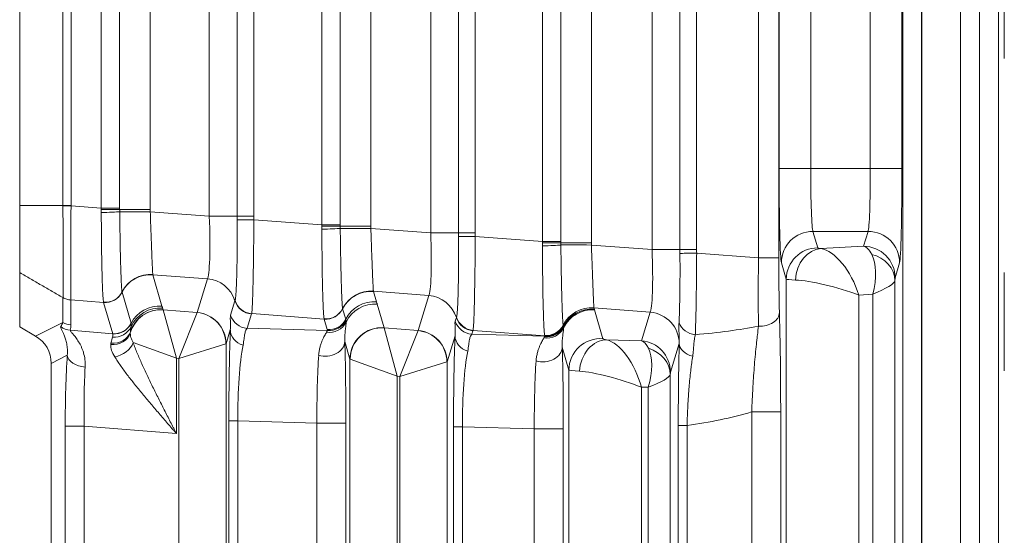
# Model space of a CAD drawing. Header units: millimetres. Extents: x 4 to 836, y 5 to 589.
# Tile 110 of 163: x 633 to 649, y 323 to 331. Entities that reach past the tile are written whole.
import ezdxf

# ---------------------------------------------------------------- set-up
doc = ezdxf.new("R2010")
doc.units = ezdxf.units.MM
doc.layers.add('1', color=7, linetype='Continuous', true_color=0xffffff)
doc.styles.add('ideas_simplex', font='simplex.shx')
doc.dimstyles.get("Standard").update_dxf_attribs({"dimtxt": 0.18, "dimasz": 0.18, "dimexe": 0.18, "dimexo": 0.0625, "dimgap": 0.09, "dimtad": 0, "dimtih": 1, "dimtoh": 1, "dimdec": 4, "dimzin": 0, "dimdsep": 46, "dimtxsty": 'Standard', "dimcen": 0.09, "dimadec": 0, "dimazin": 0, "dimtfac": 1, "dimtdec": 4, "dimtofl": 0, "dimtmove": 0, "dimatfit": 3, "dimfxl": 1, "dimtolj": 1, "dimtzin": 0, "dimarcsym": 0})

# ---------------------------------------------------------------- blocks, each defined once
blk = doc.blocks.new('_U14')
at = {"layer": '1', "color": 87, "lineweight": 25}
for p, q in [((659.001477, 397.718278), (657.501477, 397.718278)), ((657.501477, 397.718278), (657.501477, 392.093278)), ((671.706477, 397.718278), (670.206477, 397.718278)), ((671.706477, 392.093278), (671.706477, 397.718278)), ((657.501477, 392.093278), (659.001477, 392.093278)), ((670.206477, 392.093278), (671.706477, 392.093278))]:
    blk.add_line(p, q, dxfattribs=at)
at = {"layer": '1', "color": 152, "lineweight": 13}
for p, q in [((633.103977, 337.630815), (633.103977, 392.593278)), ((696.103977, 320.097855), (696.103977, 392.593278))]:
    blk.add_line(p, q, dxfattribs=at)
at = {"layer": '1', "color": 27, "lineweight": 13}
blk.add_line((633.103977, 390.593278), (696.103977, 390.593278), dxfattribs=at)
at = {"layer": '1', "color": 27, "lineweight": 18}
for points in [[(633.103977, 390.593278), (636.103975, 391.122259), (636.103979, 390.064297)], [(696.103977, 390.593278), (693.103979, 390.064297), (693.103975, 391.122259)]]:
    blk.add_solid(points, dxfattribs=at)
at = {"layer": '1', "color": 87, "linetype": 'Continuous', "lineweight": 25, "char_height": 3, "attachment_point": 7, "line_spacing_factor": 1.204819, "style": 'ideas_simplex'}
for s, insert in [('\\W1.0642;63', (661.942977, 399.853278)), ('\\W1.2097;2.48', (658.972977, 392.540778))]:
    blk.add_mtext(s, dxfattribs=dict(at, insert=insert))

msp = doc.modelspace()

# ---------------------------------------------------------------- linework, layer by layer
at = {"layer": '1', "color": 143, "linetype": 'Continuous', "lineweight": 13}
for p, q in [((647.393, 355.321), (647.393, 315.255)), ((648.004, 315.255), (648.004, 349.955)), ((647.09, 315.253), (647.09, 338.314)), ((647.388, 338.314), (647.388, 315.252)), ((644.806, 327.3), (644.806, 334.896)), ((645.127, 334.896), (645.127, 327.3)), ((642.159, 334.655), (642.159, 327.54)), ((643.12, 327.43), (643.12, 334.766)), ((643.561, 327.43), (643.561, 334.766)), ((643.825, 334.766), (643.825, 327.43)), ((639.614, 327.695), (639.614, 334.501)), ((640.054, 327.695), (640.054, 334.501)), ((640.319, 334.501), (640.319, 327.695)), ((641.384, 327.558), (641.384, 334.637)), ((641.675, 334.637), (641.675, 327.558)), ((637.89, 327.822), (637.89, 334.374)), ((638.181, 334.374), (638.181, 327.822)), ((638.665, 334.392), (638.665, 327.804)), ((636.107, 327.959), (636.107, 334.236)), ((636.548, 327.959), (636.548, 334.236)), ((636.812, 334.236), (636.812, 327.959)), ((633.788, 328.127), (633.788, 334.068)), ((633.917, 334.068), (633.917, 328.127)), ((634.397, 328.086), (634.397, 334.11)), ((634.687, 334.11), (634.687, 328.086)), ((635.172, 334.128), (635.172, 328.068)), ((645.132, 328.714), (645.132, 333.482)), ((645.632, 333.482), (645.632, 328.714)), ((646.576, 328.714), (646.576, 333.482)), ((647.076, 333.482), (647.076, 328.714)), ((645.132, 328.714), (645.632, 328.714)), ((645.632, 328.714), (646.576, 328.714)), ((646.576, 328.714), (647.076, 328.714)), ((633.917, 328.122), (634.397, 328.086)), ((634.687, 328.086), (634.397, 328.086)), ((635.172, 328.068), (634.687, 328.068)), ((635.172, 328.03), (636.107, 327.959)), ((636.107, 327.959), (636.548, 327.959)), ((636.548, 327.959), (636.812, 327.959)), ((636.813, 327.904), (637.89, 327.822)), ((637.89, 327.822), (638.181, 327.822)), ((638.181, 327.804), (638.665, 327.804)), ((638.665, 327.766), (639.614, 327.695)), ((639.614, 327.695), (640.054, 327.695)), ((640.319, 327.695), (640.054, 327.695)), ((640.319, 327.639), (641.384, 327.558)), ((645.667, 327.718), (645.745, 327.458)), ((646.541, 327.718), (645.667, 327.718)), ((646.47, 327.483), (646.541, 327.718)), ((641.384, 327.558), (641.675, 327.558)), ((642.159, 327.54), (641.675, 327.54)), ((642.159, 327.503), (643.12, 327.43)), ((645.794, 327.446), (646.47, 327.483)), ((643.561, 327.43), (643.12, 327.43)), ((643.825, 327.43), (643.561, 327.43)), ((643.826, 327.374), (644.806, 327.3)), ((645.127, 327.3), (644.806, 327.3)), ((645.245, 326.96), (645.168, 327.22)), ((647.04, 327.22), (646.97, 326.985)), ((636.077, 326.968), (635.212, 327.033)), ((635.212, 327.032), (635.357, 326.535)), ((635.914, 326.433), (636.077, 326.968)), ((645.245, 286.236), (645.245, 326.96)), ((646.966, 326.94), (646.966, 286.256)), ((634.725, 326.757), (634.869, 326.262)), ((639.584, 326.703), (638.705, 326.77)), ((638.706, 326.768), (638.755, 326.6)), ((639.414, 326.148), (639.584, 326.703)), ((646.616, 326.722), (646.395, 326.71)), ((646.395, 326.71), (646.395, 286.486)), ((646.616, 286.474), (646.616, 326.722)), ((633.789, 326.276), (633.789, 326.67)), ((633.915, 326.631), (633.915, 326.237)), ((634.433, 326.593), (633.916, 326.632)), ((634.577, 326.098), (634.433, 326.593)), ((636.444, 326.392), (636.514, 326.619)), ((638.767, 326.565), (638.875, 326.192)), ((635.367, 326.505), (635.375, 326.477)), ((635.376, 326.476), (635.585, 325.709)), ((635.376, 326.476), (635.913, 326.432)), ((635.913, 326.432), (635.623, 325.706)), ((636.776, 326.41), (636.706, 326.183)), ((637.927, 326.329), (636.778, 326.416)), ((638.219, 326.493), (638.268, 326.326)), ((643.09, 326.439), (642.199, 326.506)), ((642.21, 326.474), (642.342, 326.018)), ((642.952, 325.986), (643.09, 326.439)), ((633.355, 326.059), (633.789, 326.276)), ((637.975, 326.162), (637.927, 326.329)), ((640.003, 326.298), (640.02, 326.354)), ((633.905, 326.153), (634.577, 326.098)), ((636.44, 326.157), (636.373, 325.937)), ((636.706, 326.183), (637.979, 326.149)), ((638.876, 326.19), (639.085, 325.424)), ((638.876, 326.19), (639.413, 326.147)), ((639.413, 326.147), (639.123, 325.421)), ((640.282, 326.145), (640.265, 326.089)), ((640.265, 326.089), (641.423, 326.058)), ((641.42, 326.065), (640.284, 326.151)), ((634.901, 325.957), (635.585, 325.709)), ((636.371, 325.936), (635.623, 325.706)), ((636.373, 325.937), (636.373, 287.259)), ((638.335, 325.695), (638.253, 325.975)), ((639.999, 326.063), (639.873, 325.651)), ((642.398, 326.001), (642.952, 325.986)), ((643.549, 325.942), (643.411, 325.49)), ((641.802, 325.522), (641.696, 325.885)), ((633.857, 325.755), (633.604, 325.628)), ((635.585, 325.709), (635.585, 324.516)), ((635.623, 325.706), (635.585, 325.709)), ((635.623, 287.489), (635.623, 325.706)), ((638.335, 287.5), (638.335, 325.695)), ((638.337, 325.694), (639.085, 325.424)), ((639.871, 325.65), (639.123, 325.421)), ((639.873, 325.651), (639.873, 287.544)), ((641.802, 287.674), (641.802, 325.522)), ((639.123, 325.421), (639.085, 325.424)), ((639.085, 325.424), (639.085, 287.772)), ((639.123, 287.775), (639.123, 325.421)), ((643.408, 325.451), (643.408, 287.745)), ((642.952, 325.25), (642.952, 287.945)), ((643.058, 325.248), (642.952, 325.25)), ((643.058, 287.948), (643.058, 325.248)), ((644.697, 313.899), (644.697, 324.858)), ((645.157, 324.858), (644.697, 324.858)), ((645.157, 324.858), (645.157, 313.899)), ((636.417, 288.481), (636.417, 324.715)), ((636.417, 324.715), (636.557, 324.715)), ((636.557, 324.715), (636.557, 288.481)), ((637.81, 324.682), (636.557, 324.715)), ((637.81, 288.514), (637.81, 324.682)), ((637.81, 324.682), (638.27, 324.682)), ((638.27, 324.682), (638.27, 288.514)), ((633.825, 288.56), (633.825, 324.635)), ((633.825, 324.635), (634.124, 324.635)), ((634.124, 324.635), (634.124, 288.56)), ((635.585, 324.516), (634.124, 324.635)), ((639.976, 288.574), (639.976, 324.621)), ((639.976, 324.621), (640.116, 324.621)), ((640.116, 324.621), (640.116, 288.574)), ((641.254, 324.591), (640.116, 324.621)), ((641.254, 288.604), (641.254, 324.591)), ((641.254, 324.591), (641.713, 324.591)), ((641.713, 324.591), (641.713, 288.604)), ((643.534, 313.168), (643.534, 324.642)), ((643.674, 324.642), (643.534, 324.642)), ((643.674, 324.642), (643.674, 313.168))]:
    msp.add_line(p, q, dxfattribs=at)
at = {"layer": '1', "color": 143, "linetype": 'Continuous', "lineweight": 18}
for p, q in [((648.304, 349.955), (648.304, 315.255)), ((648.604, 263.133), (648.604, 350.063)), ((633.104, 328.127), (633.104, 334.068)), ((648.698, 332.017), (648.698, 330.459)), ((633.104, 327.065), (633.104, 326.205)), ((648.698, 327.067), (648.698, 325.509)), ((633.355, 326.059), (633.104, 326.205)), ((633.604, 287.568), (633.604, 325.628))]:
    msp.add_line(p, q, dxfattribs=at)
at = {"layer": '1', "color": 143, "linetype": 'Continuous', "lineweight": 13}
for centre, major_axis, ratio, start_param, end_param in [((645.171, 328.714), (0, -1.5), 0.026186, 4.712389, 6.195919), ((645.671, 328.714), (0, -1), 0.039279, 4.712389, 6.195919), ((646.537, 328.714), (0, -1), 0.039279, 0.087266, 1.570796), ((647.037, 328.714), (0, -1.5), 0.026186, 0.087266, 1.570796), ((633.938, 328.122), (-0.3, -0.002), 0.000366, 4.782201, 5.235984), ((634.418, 328.031), (0.3, 0.006), 0.044184, 4.638292, 5.826805), ((634.418, 328.068), (0.3, 0.002), 0.014605, 4.641342, 5.828738), ((635.137, 328.03), (-0.5, 0.001), 0.000077, 4.642576, 5.827268), ((636.033, 327.97), (-0.038, 1.006), 0.073389, 3.2207, 4.698766), ((636.834, 327.904), (-0.3, -0.004), 0.000932, 4.782196, 5.970531), ((637.911, 327.804), (-0.3, -0.002), 0.014605, 1.49975, 2.687146), ((637.912, 327.767), (-0.3, -0.006), 0.044184, 1.4967, 2.685212), ((638.63, 327.766), (0.5, -0.001), 0.000077, 1.500983, 2.685675), ((639.539, 327.706), (-0.038, 1.006), 0.073389, 3.2207, 4.698766), ((640.34, 327.639), (-0.3, -0.004), 0.000932, 4.782196, 5.970531), ((645.667, 327.22), (0.479, 0.143), 0.995856, 1.281115, 2.84963), ((646.541, 327.22), (0.479, -0.143), 0.995856, 0.291963, 1.860478), ((641.405, 327.54), (-0.3, -0.002), 0.014605, 1.49975, 2.687146), ((641.406, 327.503), (-0.3, -0.006), 0.044184, 1.4967, 2.685212), ((642.124, 327.503), (-0.5, 0.001), 0.000077, 4.642576, 5.827268), ((646.471, 326.736), (-0.025, 0.75), 0.344332, 5.672784, 6.187335), ((646.47, 326.985), (0.479, -0.143), 0.995856, 0.291963, 1.860478), ((643.046, 327.441), (-0.038, 1.006), 0.073389, 3.2207, 4.698766), ((643.846, 327.374), (0.3, 0.004), 0.000932, 1.640603, 2.828939), ((645.745, 326.96), (0.479, 0.143), 0.995856, 1.281115, 2.84963), ((645.794, 326.948), (-0.059, -0.497), 0.802499, 3.288192, 4.807197), ((645.995, 327.459), (-0.25, 0), 0.087489, 0.02618, 0.635989), ((645.995, 326.71), (-0.306, 0.723), 0.478289, 4.512845, 6.009832), ((646.217, 326.722), (-0.254, -0.751), 0.483887, 1.732792, 2.715229), ((646.466, 326.94), (0.499, -0.022), 0.864178, 0.052046, 1.343433), ((644.858, 327.304), (-0.023, -1.503), 0.034806, 4.715539, 5.522042), ((645.158, 327.304), (0, -1.203), 0.026128, 4.71567, 5.522173), ((635.171, 326.537), (-0.479, -0.144), 0.995612, 4.339649, 5.525656), ((635.172, 326.535), (0.48, 0.14), 0.995643, 1.207413, 2.393768), ((636.037, 326.472), (0.478, -0.146), 0.996014, 0.598846, 1.785245), ((645.995, 326.961), (-0.75, 0), 0.029163, 0.02618, 0.635989), ((645.995, 326.71), (-0.749, 0.207), 0.157833, 4.193836, 5.690823), ((646.217, 326.722), (-0.749, -0.229), 0.170757, 2.08091, 3.063346), ((646.971, 326.736), (0, -0.25), 0.031404, 3.246502, 3.761053), ((634.457, 326.893), (0.297, 0.044), 0.993716, 4.484311, 5.671202), ((634.457, 326.891), (0.292, 0.068), 0.995069, 4.402956, 5.589592), ((634.457, 326.89), (0.288, 0.084), 0.995643, 4.349005, 5.535405), ((638.665, 326.273), (0.479, 0.144), 0.995612, 1.198056, 2.384063), ((638.665, 326.271), (0.48, 0.14), 0.995643, 1.207413, 2.393768), ((639.543, 326.207), (0.478, -0.146), 0.996014, 0.598846, 1.785245), ((633.94, 326.929), (-0.295, 0.056), 0.996153, 1.232706, 1.675085), ((635.316, 326.039), (0.48, 0.14), 0.995643, 1.207413, 2.393837), ((636.8, 326.708), (-0.287, 0.088), 0.996014, 0.598846, 1.785245), ((636.802, 326.713), (-0.268, 0.136), 0.995564, 0.767778, 1.956923), ((638.714, 326.104), (0.48, 0.14), 0.995643, 1.207413, 2.393812), ((638.726, 326.068), (0.48, 0.14), 0.995643, 1.207413, 2.411234), ((635.336, 325.98), (-0.368, -0.339), 0.991771, 3.890384, 5.271507), ((635.335, 325.981), (0.48, 0.14), 0.995643, 1.207413, 2.555209), ((635.327, 326.008), (0.48, 0.14), 0.995643, 1.207413, 2.439711), ((635.625, 326.458), (-0.25, 0.021), 0.087194, 0.033353, 0.094439), ((635.664, 326.454), (-0.25, 0.021), 0.087194, 3.061499, 3.122585), ((635.872, 325.936), (0.339, -0.368), 0.992996, 0.829626, 2.311967), ((635.873, 325.937), (0.478, -0.146), 0.996014, 0.297852, 1.785245), ((636.73, 326.48), (-0.287, 0.088), 0.996014, 0.598846, 1.785245), ((637.95, 326.629), (-0.297, -0.044), 0.993716, 1.342719, 2.529609), ((637.951, 326.628), (-0.292, -0.068), 0.995069, 1.261363, 2.447999), ((637.951, 326.627), (-0.288, -0.084), 0.995643, 1.207413, 2.393812), ((642.158, 326.009), (0.477, 0.149), 0.995576, 1.188036, 2.374065), ((642.158, 326.01), (0.482, 0.134), 0.994903, 1.219612, 2.405631), ((642.165, 325.991), (0.471, 0.168), 0.995424, 1.148438, 2.337855), ((642.169, 325.978), (0.48, 0.14), 0.995643, 1.207413, 2.411234), ((643.05, 325.942), (-0.478, 0.146), 0.996014, 3.439444, 4.926838), ((644.837, 326.433), (0.3, 0.008), 0.722159, 4.590091, 6.245333), ((632.077, 325.114), (-1.72, -1.279), 0.157063, 2.77228, 2.875418), ((633.939, 326.535), (-0.3, 0), 0.996169, 1.047198, 1.489655), ((632.053, 324.816), (-1.824, -1.543), 0.244098, 2.83474, 2.937878), ((634.601, 326.396), (0.288, 0.084), 0.995643, 4.349005, 5.535405), ((634.602, 326.395), (0.291, 0.074), 0.995302, 4.382823, 5.569103), ((638.005, 326.412), (-0.298, 0.034), 0.982269, 1.536805, 2.803365), ((638, 326.46), (-0.288, -0.084), 0.995643, 1.207413, 2.393812), ((638.004, 326.447), (-0.284, -0.098), 0.995471, 1.15986, 2.34626), ((640.289, 326.387), (0.287, -0.088), 0.996014, 3.740438, 4.926838), ((640.306, 326.443), (-0.287, 0.088), 0.996014, 0.598846, 1.785245), ((640.309, 326.449), (0.268, -0.136), 0.995564, 3.909371, 5.098516), ((641.444, 326.367), (-0.297, -0.041), 0.992886, 1.350044, 2.536919), ((643.834, 326.34), (0.299, -0.018), 0.865443, 3.477325, 4.664411), ((633.93, 326.451), (-0.293, 0.063), 0.996129, 1.155669, 1.700893), ((634.568, 326.187), (-0.299, 0.018), 0.878856, 1.552631, 2.912093), ((634.572, 326.218), (0.294, -0.059), 0.895222, 4.815928, 6.167138), ((634.596, 326.331), (0.293, -0.062), 0.959628, 4.834927, 6.067475), ((636.474, 324.688), (-0.001, 1.801), 0.031454, 0.617206, 1.555922), ((636.74, 326.157), (-0.3, 0.013), 0.858349, 0.051043, 1.271884), ((638.835, 325.695), (0.48, 0.14), 0.995643, 1.207413, 2.857034), ((638.836, 325.694), (-0.368, -0.339), 0.991771, 3.890384, 5.534394), ((639.125, 326.172), (-0.25, 0.021), 0.087194, 0.033353, 0.094439), ((639.164, 326.169), (-0.25, 0.021), 0.087194, 3.061499, 3.122585), ((639.372, 325.65), (0.339, -0.368), 0.992996, 0.829626, 2.311967), ((639.373, 325.651), (0.478, -0.146), 0.996014, 0.297852, 1.785245), ((641.449, 326.321), (-0.298, 0.034), 0.982269, 1.536805, 2.803365), ((641.449, 326.345), (0.299, 0.026), 0.991317, 4.517846, 5.732632), ((641.444, 326.366), (0.296, 0.047), 0.993751, 4.472079, 5.658942), ((641.445, 326.363), (0.286, 0.092), 0.995544, 4.320806, 5.507206), ((641.447, 326.356), (0.284, 0.098), 0.995464, 4.299844, 5.486244), ((640.937, 327.6), (-5.474, 0.489), 0.272631, 2.146402, 2.379945), ((634.627, 325.957), (0.269, 0.133), 0.701534, 4.312995, 5.668073), ((635.623, 325.958), (-0.75, 0.02), 0.029238, 3.055122, 3.116209), ((637.953, 325.975), (-0.3, -0.01), 0.776151, 1.153536, 3.100066), ((638.215, 324.658), (-0.001, -1.801), 0.030434, 1.584039, 2.391353), ((640.032, 324.595), (-0.001, 1.801), 0.031454, 0.617206, 1.555922), ((640.299, 326.063), (-0.3, 0.013), 0.858349, 0.051043, 1.271884), ((642.302, 325.522), (0.48, 0.14), 0.995643, 1.207413, 2.857034), ((642.357, 325.504), (-0.093, -0.491), 0.77245, 3.279264, 4.858354), ((642.592, 325.999), (-0.25, 0.021), 0.087194, 0.033353, 0.686567), ((642.552, 325.25), (-0.267, 0.744), 0.48275, 4.540655, 5.994238), ((642.912, 325.241), (-0.012, -0.75), 0.344743, 2.563772, 3.034919), ((642.911, 325.49), (0.478, -0.146), 0.996014, 0.297852, 1.785245), ((643.546, 327.441), (0, 1.504), 0.026222, 3.227086, 3.247464), ((643.85, 325.945), (0.3, -0.008), 0.714578, 3.179021, 4.439644), ((636.774, 324.688), (-0.01, 1.501), 0.144199, 0.613318, 1.552033), ((640.332, 324.595), (-0.01, 1.501), 0.144199, 0.613318, 1.552033), ((641.397, 325.885), (-0.3, -0.01), 0.776151, 1.153536, 3.100066), ((641.659, 324.568), (-0.001, -1.801), 0.030434, 1.584039, 2.391353), ((642.658, 325.248), (-0.292, -0.731), 0.480074, 1.76049, 2.742926), ((642.908, 325.451), (-0.499, 0.024), 0.878584, 3.196431, 4.437869), ((633.972, 324.624), (-0.001, 1.806), 0.081028, 0.894014, 1.564138), ((634.156, 325.755), (-0.299, 0.019), 0.621028, 0.103572, 1.560245), ((637.916, 324.658), (-0.007, 1.501), 0.069967, 0.747265, 1.554579), ((639.085, 325.675), (-0.75, 0.02), 0.029238, 0.026976, 0.088063), ((639.123, 325.672), (-0.75, 0.02), 0.029238, 3.055122, 3.116209), ((641.359, 324.568), (-0.007, 1.501), 0.069967, 0.747265, 1.554579), ((634.271, 324.624), (-0.026, 1.507), 0.096946, 0.891085, 1.561209), ((642.552, 325.502), (-0.75, 0.02), 0.029238, 0.026976, 0.68019), ((642.552, 325.25), (-0.749, 0.223), 0.167328, 4.199936, 5.653518), ((643.412, 325.241), (0, 0.25), 0.031454, 0.102339, 0.573486), ((642.658, 325.248), (-0.749, -0.213), 0.16115, 2.08728, 3.069716), ((641.736, 327.6), (-5.359, 0.61), 0.555322, 2.003269, 2.217956)]:
    msp.add_ellipse(centre, major_axis=major_axis, ratio=ratio, start_param=start_param, end_param=end_param, dxfattribs=at)
at = {"layer": '1', "color": 143, "linetype": 'Continuous', "lineweight": 18}
msp.add_ellipse((633.102, 325.626), major_axis=(-0.449, -0.225), ratio=0.995894, start_param=2.679493, end_param=3.721496, dxfattribs=at)
at = {"layer": '1', "color": 143, "linetype": 'Continuous', "lineweight": 13}
for points, degree in [([(633.104, 328.127), (633.788, 328.127)], 1), ([(633.788, 328.121), (633.788, 328.123), (633.788, 328.125), (633.788, 328.127)], 3), ([(633.917, 328.127), (633.917, 328.126), (633.917, 328.124), (633.917, 328.122)], 3), ([(634.396, 328.017), (634.396, 328.033), (634.396, 328.048), (634.397, 328.063)], 3), ([(634.397, 328.063), (634.397, 328.071), (634.397, 328.078), (634.397, 328.086)], 3), ([(634.687, 328.086), (634.687, 328.08), (634.687, 328.074), (634.687, 328.068)], 3), ([(634.687, 328.068), (634.687, 328.055), (634.688, 328.043), (634.688, 328.031)], 3), ([(635.172, 328.068), (635.172, 328.055), (635.172, 328.043), (635.172, 328.03)], 3), ([(636.548, 327.9), (636.548, 327.92), (636.548, 327.94), (636.548, 327.959)], 3), ([(636.812, 327.959), (636.812, 327.941), (636.812, 327.922), (636.813, 327.904)], 3), ([(637.89, 327.799), (637.89, 327.807), (637.89, 327.815), (637.89, 327.822)], 3), ([(637.89, 327.753), (637.89, 327.769), (637.89, 327.784), (637.89, 327.799)], 3), ([(638.181, 327.822), (638.181, 327.816), (638.181, 327.81), (638.181, 327.804)], 3), ([(638.181, 327.804), (638.181, 327.792), (638.181, 327.779), (638.181, 327.767)], 3), ([(638.665, 327.804), (638.665, 327.791), (638.665, 327.779), (638.665, 327.766)], 3), ([(640.055, 327.635), (640.054, 327.655), (640.054, 327.675), (640.054, 327.695)], 3), ([(640.319, 327.695), (640.319, 327.676), (640.319, 327.657), (640.319, 327.639)], 3), ([(641.384, 327.536), (641.384, 327.543), (641.384, 327.551), (641.384, 327.558)], 3), ([(641.384, 327.49), (641.384, 327.505), (641.384, 327.52), (641.384, 327.536)], 3), ([(641.675, 327.558), (641.675, 327.552), (641.675, 327.546), (641.675, 327.54)], 3), ([(641.675, 327.54), (641.675, 327.528), (641.675, 327.515), (641.675, 327.503)], 3), ([(642.159, 327.54), (642.159, 327.528), (642.159, 327.515), (642.159, 327.503)], 3), ([(643.561, 327.37), (643.561, 327.39), (643.561, 327.41), (643.561, 327.43)], 3), ([(643.825, 327.43), (643.825, 327.411), (643.825, 327.393), (643.826, 327.374)], 3), ([(633.79, 326.67), (633.104, 327.065)], 1), ([(635.212, 327.033), (635.212, 327.033), (635.212, 327.032), (635.212, 327.032)], 3), ([(634.725, 326.759), (634.725, 326.759), (634.725, 326.758), (634.725, 326.758)], 3), ([(634.725, 326.758), (634.725, 326.757), (634.725, 326.757), (634.725, 326.757)], 3), ([(638.705, 326.77), (638.706, 326.769), (638.706, 326.768), (638.706, 326.768)], 3), ([(633.79, 326.67), (633.79, 326.67), (633.79, 326.671), (633.79, 326.671)], 3), ([(633.916, 326.632), (633.916, 326.631), (633.916, 326.631), (633.916, 326.631)], 3), ([(634.433, 326.594), (634.433, 326.594), (634.432, 326.595), (634.432, 326.596)], 3), ([(634.433, 326.593), (634.433, 326.593), (634.433, 326.593), (634.433, 326.594)], 3), ([(636.514, 326.619), (636.514, 326.621), (636.515, 326.623), (636.516, 326.626)], 3), ([(638.755, 326.6), (638.756, 326.594), (638.761, 326.582), (638.765, 326.571), (638.767, 326.565)], 3), ([(636.778, 326.416), (636.777, 326.414), (636.776, 326.412), (636.776, 326.41)], 3), ([(638.218, 326.496), (638.218, 326.495), (638.219, 326.495), (638.219, 326.494)], 3), ([(638.219, 326.494), (638.219, 326.494), (638.219, 326.493), (638.219, 326.493)], 3), ([(642.199, 326.506), (642.201, 326.5), (642.203, 326.494), (642.205, 326.488)], 3), ([(642.199, 326.506), (642.199, 326.506), (642.199, 326.506), (642.199, 326.506)], 3), ([(642.205, 326.488), (642.207, 326.483), (642.208, 326.479), (642.21, 326.474)], 3), ([(634.869, 326.262), (634.87, 326.262), (634.87, 326.262), (634.87, 326.261)], 3), ([(637.926, 326.33), (637.926, 326.331), (637.926, 326.331), (637.926, 326.332)], 3), ([(637.927, 326.329), (637.927, 326.329), (637.926, 326.33), (637.926, 326.33)], 3), ([(638.268, 326.326), (638.269, 326.322), (638.27, 326.318), (638.272, 326.314)], 3), ([(638.272, 326.314), (638.274, 326.306), (638.276, 326.296), (638.276, 326.283)], 3), ([(640.02, 326.354), (640.021, 326.356), (640.021, 326.359), (640.022, 326.361)], 3), ([(641.712, 326.233), (641.712, 326.233), (641.712, 326.232), (641.712, 326.232)], 3), ([(634.577, 326.097), (634.577, 326.097), (634.577, 326.098), (634.577, 326.098)], 3), ([(634.858, 326.129), (634.857, 326.123), (634.856, 326.116), (634.856, 326.109)], 3), ([(634.87, 326.21), (634.867, 326.189), (634.863, 326.162), (634.858, 326.129)], 3), ([(637.962, 326.12), (637.97, 326.133), (637.976, 326.143), (637.979, 326.149)], 3), ([(637.979, 326.149), (637.978, 326.153), (637.977, 326.158), (637.975, 326.162)], 3), ([(640.284, 326.151), (640.283, 326.149), (640.283, 326.147), (640.282, 326.145)], 3), ([(641.712, 326.232), (641.712, 326.231), (641.712, 326.23), (641.713, 326.229)], 3), ([(641.713, 326.229), (641.713, 326.227), (641.714, 326.225), (641.715, 326.223)], 3), ([(641.715, 326.223), (641.716, 326.22), (641.717, 326.216), (641.717, 326.212)], 3), ([(641.717, 326.212), (641.718, 326.206), (641.719, 326.2), (641.719, 326.192)], 3), ([(634.546, 325.924), (634.547, 325.933), (634.548, 325.942), (634.55, 325.95)], 3), ([(634.55, 325.95), (634.558, 325.988), (634.567, 326.02), (634.573, 326.044)], 3), ([(641.405, 326.03), (641.41, 326.037), (641.414, 326.044), (641.417, 326.049)], 3), ([(641.417, 326.049), (641.419, 326.053), (641.421, 326.056), (641.423, 326.058)], 3), ([(641.42, 326.065), (641.42, 326.066), (641.42, 326.067), (641.419, 326.068)], 3), ([(641.423, 326.058), (641.422, 326.061), (641.421, 326.063), (641.42, 326.065)], 3)]:
    msp.add_open_spline(points, degree=degree, dxfattribs=at)
at = {"layer": '1', "color": 143, "linetype": 'Continuous', "lineweight": 18}
for points, knots in [([(633.104, 327.065), (633.104, 327.086), (633.104, 327.185), (633.104, 327.534), (633.104, 327.808), (633.104, 328.102), (633.104, 328.115), (633.104, 328.127)], [0, 0, 0, 0, 0.444489, 0.444489, 0.97588, 0.97588, 1, 1, 1, 1]), ([(633.79, 326.67), (633.809, 326.659), (633.83, 326.65), (633.872, 326.637), (633.894, 326.633), (633.916, 326.631)], [0, 0, 0, 0, 0.5, 0.5, 1, 1, 1, 1]), ([(645.137, 326.433), (645.138, 326.38), (645.139, 326.327), (645.141, 326.243), (645.142, 326.215), (645.143, 326.157), (645.144, 326.127), (645.147, 325.979), (645.149, 325.853), (645.152, 325.654), (645.153, 325.586), (645.153, 325.498), (645.154, 325.481), (645.154, 325.445), (645.154, 325.392), (645.155, 325.338), (645.156, 325.229), (645.156, 325.156), (645.156, 325.009), (645.157, 324.934), (645.157, 324.858)], [0, 0, 0, 0, 0.125, 0.125, 0.1875, 0.1875, 0.25, 0.25, 0.5, 0.5, 0.625, 0.625, 0.65625, 0.65625, 0.6875, 0.75, 0.75, 0.875, 0.875, 1, 1, 1, 1]), ([(643.534, 324.642), (643.534, 324.704), (643.535, 324.766), (643.535, 324.887), (643.535, 324.947), (643.536, 325.066), (643.536, 325.125), (643.537, 325.198), (643.537, 325.212), (643.538, 325.241), (643.538, 325.284), (643.539, 325.326), (643.54, 325.464), (643.542, 325.569), (643.544, 325.693), (643.545, 325.717), (643.546, 325.765), (643.547, 325.836), (643.549, 325.902), (643.55, 325.945)], [0, 0, 0, 0, 0.125, 0.125, 0.25, 0.25, 0.375, 0.375, 0.40625, 0.40625, 0.4375, 0.5, 0.5, 0.75, 0.75, 0.8125, 0.8125, 0.875, 1, 1, 1, 1])]:
    msp.add_open_spline(points, degree=3, knots=knots, dxfattribs=at)
at = {"layer": '1', "color": 143, "linetype": 'Continuous', "lineweight": 13}
for points, knots in [([(633.788, 328.127), (633.808, 328.127), (633.828, 328.127), (633.872, 328.127), (633.894, 328.127), (633.917, 328.127)], [0, 0, 0, 0, 0.5, 0.5, 1, 1, 1, 1]), ([(633.79, 326.671), (633.791, 326.673), (633.791, 326.675), (633.792, 326.681), (633.792, 326.685), (633.793, 326.697), (633.793, 326.707), (633.794, 326.744), (633.795, 326.776), (633.794, 326.826), (633.794, 326.836), (633.794, 326.858), (633.794, 326.892), (633.793, 326.955), (633.792, 327.012), (633.792, 327.073), (633.792, 327.105), (633.793, 327.205), (633.794, 327.276), (633.795, 327.39), (633.795, 327.43), (633.794, 327.51), (633.794, 327.552), (633.793, 327.678), (633.792, 327.764), (633.79, 327.896), (633.79, 327.941), (633.789, 328.008), (633.789, 328.031), (633.788, 328.076), (633.788, 328.099), (633.788, 328.121)], [0, 0, 0, 0, 0.03125, 0.03125, 0.0625, 0.0625, 0.125, 0.125, 0.25, 0.25, 0.28125, 0.28125, 0.3125, 0.375, 0.4375, 0.4375, 0.5, 0.5, 0.625, 0.625, 0.6875, 0.6875, 0.75, 0.75, 0.875, 0.875, 0.9375, 0.9375, 0.96875, 0.96875, 1, 1, 1, 1]), ([(633.917, 328.122), (633.917, 328.099), (633.917, 328.076), (633.916, 328.029), (633.916, 328.006), (633.916, 327.936), (633.916, 327.891), (633.916, 327.755), (633.916, 327.666), (633.916, 327.537), (633.916, 327.494), (633.915, 327.411), (633.915, 327.371), (633.914, 327.254), (633.913, 327.18), (633.912, 327.077), (633.912, 327.044), (633.912, 326.982), (633.912, 326.924), (633.913, 326.872), (633.914, 326.836), (633.914, 326.824), (633.915, 326.801), (633.915, 326.79), (633.916, 326.739), (633.916, 326.706), (633.916, 326.669), (633.916, 326.659), (633.916, 326.646), (633.916, 326.642), (633.916, 326.636), (633.916, 326.634), (633.916, 326.632)], [0, 0, 0, 0, 0.03125, 0.03125, 0.0625, 0.0625, 0.125, 0.125, 0.25, 0.25, 0.3125, 0.3125, 0.375, 0.375, 0.5, 0.5, 0.5625, 0.5625, 0.625, 0.6875, 0.6875, 0.71875, 0.71875, 0.75, 0.75, 0.875, 0.875, 0.9375, 0.9375, 0.96875, 0.96875, 1, 1, 1, 1]), ([(634.432, 326.596), (634.43, 326.606), (634.428, 326.623), (634.424, 326.661), (634.423, 326.675), (634.422, 326.7), (634.421, 326.708), (634.42, 326.726), (634.42, 326.736), (634.417, 326.786), (634.415, 326.832), (634.412, 326.911), (634.411, 326.939), (634.41, 326.983), (634.41, 326.998), (634.409, 327.029), (634.408, 327.045), (634.406, 327.126), (634.405, 327.195), (634.403, 327.306), (634.402, 327.344), (634.401, 327.403), (634.401, 327.422), (634.401, 327.463), (634.4, 327.483), (634.399, 327.585), (634.398, 327.668), (634.397, 327.797), (634.397, 327.84), (634.397, 327.906), (634.397, 327.928), (634.397, 327.973), (634.397, 327.995), (634.396, 328.017)], [0, 0, 0, 0, 0.125, 0.125, 0.1875, 0.1875, 0.21875, 0.21875, 0.25, 0.25, 0.375, 0.375, 0.4375, 0.4375, 0.46875, 0.46875, 0.5, 0.5, 0.625, 0.625, 0.6875, 0.6875, 0.71875, 0.71875, 0.75, 0.75, 0.875, 0.875, 0.9375, 0.9375, 0.96875, 0.96875, 1, 1, 1, 1]), ([(634.688, 328.031), (634.689, 327.951), (634.69, 327.873), (634.691, 327.758), (634.692, 327.72), (634.693, 327.663), (634.693, 327.645), (634.694, 327.607), (634.694, 327.589), (634.696, 327.497), (634.697, 327.427), (634.7, 327.328), (634.7, 327.295), (634.702, 327.233), (634.703, 327.202), (634.705, 327.115), (634.707, 327.063), (634.71, 326.992), (634.711, 326.969), (634.712, 326.938), (634.713, 326.928), (634.713, 326.909), (634.714, 326.9), (634.716, 326.855), (634.718, 326.827), (634.72, 326.794), (634.721, 326.785), (634.723, 326.769), (634.724, 326.764), (634.725, 326.759)], [0, 0, 0, 0, 0.125, 0.125, 0.1875, 0.1875, 0.21875, 0.21875, 0.25, 0.25, 0.375, 0.375, 0.4375, 0.4375, 0.5, 0.5, 0.625, 0.625, 0.6875, 0.6875, 0.71875, 0.71875, 0.75, 0.75, 0.875, 0.875, 0.9375, 0.9375, 1, 1, 1, 1]), ([(635.172, 328.03), (635.174, 327.968), (635.176, 327.907), (635.179, 327.816), (635.18, 327.786), (635.182, 327.742), (635.183, 327.727), (635.184, 327.697), (635.184, 327.683), (635.187, 327.61), (635.189, 327.555), (635.192, 327.477), (635.193, 327.451), (635.194, 327.414), (635.195, 327.402), (635.196, 327.378), (635.196, 327.366), (635.199, 327.309), (635.2, 327.268), (635.203, 327.212), (635.203, 327.195), (635.205, 327.162), (635.205, 327.147), (635.207, 327.106), (635.209, 327.084), (635.21, 327.059), (635.21, 327.051), (635.211, 327.04), (635.212, 327.036), (635.212, 327.033)], [0, 0, 0, 0, 0.125, 0.125, 0.1875, 0.1875, 0.21875, 0.21875, 0.25, 0.25, 0.375, 0.375, 0.4375, 0.4375, 0.46875, 0.46875, 0.5, 0.5, 0.625, 0.625, 0.6875, 0.6875, 0.75, 0.75, 0.875, 0.875, 0.9375, 0.9375, 1, 1, 1, 1]), ([(636.516, 326.626), (636.517, 326.628), (636.517, 326.631), (636.519, 326.637), (636.519, 326.64), (636.521, 326.652), (636.523, 326.661), (636.527, 326.694), (636.529, 326.723), (636.532, 326.767), (636.532, 326.777), (636.533, 326.796), (636.535, 326.826), (636.536, 326.86), (636.539, 326.93), (636.541, 326.983), (636.544, 327.1), (636.545, 327.162), (636.547, 327.262), (636.547, 327.296), (636.548, 327.366), (636.548, 327.403), (636.549, 327.513), (636.549, 327.588), (636.549, 327.703), (636.549, 327.742), (636.549, 327.801), (636.549, 327.821), (636.548, 327.86), (636.548, 327.88), (636.548, 327.9)], [0, 0, 0, 0, 0.03125, 0.03125, 0.0625, 0.0625, 0.125, 0.125, 0.25, 0.25, 0.28125, 0.28125, 0.3125, 0.375, 0.375, 0.5, 0.5, 0.625, 0.625, 0.6875, 0.6875, 0.75, 0.75, 0.875, 0.875, 0.9375, 0.9375, 0.96875, 0.96875, 1, 1, 1, 1]), ([(636.813, 327.904), (636.813, 327.88), (636.812, 327.857), (636.812, 327.81), (636.812, 327.787), (636.812, 327.718), (636.811, 327.672), (636.81, 327.536), (636.809, 327.448), (636.808, 327.34), (636.808, 327.318), (636.807, 327.276), (636.806, 327.213), (636.805, 327.152), (636.803, 327.035), (636.802, 326.962), (636.798, 326.824), (636.797, 326.763), (636.794, 326.68), (636.793, 326.654), (636.792, 326.618), (636.791, 326.606), (636.79, 326.584), (636.79, 326.573), (636.788, 326.522), (636.786, 326.49), (636.783, 326.453), (636.782, 326.442), (636.78, 326.43), (636.78, 326.426), (636.779, 326.42), (636.778, 326.418), (636.778, 326.416)], [0, 0, 0, 0, 0.03125, 0.03125, 0.0625, 0.0625, 0.125, 0.125, 0.25, 0.25, 0.28125, 0.28125, 0.3125, 0.375, 0.375, 0.5, 0.5, 0.625, 0.625, 0.6875, 0.6875, 0.71875, 0.71875, 0.75, 0.75, 0.875, 0.875, 0.9375, 0.9375, 0.96875, 0.96875, 1, 1, 1, 1]), ([(637.926, 326.332), (637.923, 326.342), (637.921, 326.36), (637.918, 326.397), (637.917, 326.411), (637.915, 326.436), (637.915, 326.444), (637.914, 326.462), (637.913, 326.472), (637.911, 326.522), (637.909, 326.568), (637.906, 326.647), (637.905, 326.675), (637.904, 326.719), (637.903, 326.734), (637.902, 326.765), (637.902, 326.781), (637.9, 326.862), (637.898, 326.932), (637.896, 327.042), (637.896, 327.08), (637.895, 327.139), (637.895, 327.159), (637.894, 327.199), (637.894, 327.219), (637.893, 327.321), (637.892, 327.405), (637.891, 327.533), (637.891, 327.577), (637.89, 327.643), (637.89, 327.665), (637.89, 327.709), (637.89, 327.731), (637.89, 327.753)], [0, 0, 0, 0, 0.125, 0.125, 0.1875, 0.1875, 0.21875, 0.21875, 0.25, 0.25, 0.375, 0.375, 0.4375, 0.4375, 0.46875, 0.46875, 0.5, 0.5, 0.625, 0.625, 0.6875, 0.6875, 0.71875, 0.71875, 0.75, 0.75, 0.875, 0.875, 0.9375, 0.9375, 0.96875, 0.96875, 1, 1, 1, 1]), ([(638.181, 327.767), (638.182, 327.687), (638.183, 327.609), (638.185, 327.494), (638.186, 327.456), (638.186, 327.4), (638.187, 327.381), (638.187, 327.343), (638.188, 327.325), (638.19, 327.233), (638.191, 327.163), (638.193, 327.064), (638.194, 327.032), (638.196, 326.969), (638.197, 326.938), (638.199, 326.851), (638.201, 326.799), (638.203, 326.728), (638.204, 326.706), (638.206, 326.674), (638.206, 326.664), (638.207, 326.645), (638.207, 326.636), (638.21, 326.592), (638.211, 326.563), (638.214, 326.53), (638.215, 326.521), (638.217, 326.506), (638.218, 326.5), (638.218, 326.496)], [0, 0, 0, 0, 0.125, 0.125, 0.1875, 0.1875, 0.21875, 0.21875, 0.25, 0.25, 0.375, 0.375, 0.4375, 0.4375, 0.5, 0.5, 0.625, 0.625, 0.6875, 0.6875, 0.71875, 0.71875, 0.75, 0.75, 0.875, 0.875, 0.9375, 0.9375, 1, 1, 1, 1]), ([(638.665, 327.766), (638.667, 327.704), (638.67, 327.643), (638.673, 327.552), (638.674, 327.522), (638.676, 327.478), (638.676, 327.463), (638.677, 327.434), (638.678, 327.419), (638.68, 327.347), (638.683, 327.292), (638.686, 327.213), (638.686, 327.188), (638.688, 327.151), (638.688, 327.138), (638.689, 327.114), (638.69, 327.103), (638.692, 327.046), (638.694, 327.004), (638.696, 326.948), (638.697, 326.931), (638.698, 326.898), (638.699, 326.883), (638.701, 326.842), (638.702, 326.82), (638.704, 326.795), (638.704, 326.788), (638.705, 326.776), (638.705, 326.772), (638.705, 326.77)], [0, 0, 0, 0, 0.125, 0.125, 0.1875, 0.1875, 0.21875, 0.21875, 0.25, 0.25, 0.375, 0.375, 0.4375, 0.4375, 0.46875, 0.46875, 0.5, 0.5, 0.625, 0.625, 0.6875, 0.6875, 0.75, 0.75, 0.875, 0.875, 0.9375, 0.9375, 1, 1, 1, 1]), ([(640.319, 327.639), (640.319, 327.616), (640.319, 327.592), (640.319, 327.546), (640.318, 327.522), (640.318, 327.453), (640.318, 327.407), (640.317, 327.271), (640.316, 327.183), (640.314, 327.075), (640.314, 327.053), (640.313, 327.011), (640.312, 326.948), (640.311, 326.888), (640.309, 326.77), (640.308, 326.697), (640.305, 326.56), (640.303, 326.498), (640.301, 326.415), (640.3, 326.39), (640.298, 326.353), (640.298, 326.342), (640.297, 326.319), (640.296, 326.309), (640.294, 326.257), (640.292, 326.225), (640.289, 326.188), (640.288, 326.178), (640.287, 326.165), (640.286, 326.162), (640.285, 326.155), (640.285, 326.153), (640.284, 326.151)], [0, 0, 0, 0, 0.03125, 0.03125, 0.0625, 0.0625, 0.125, 0.125, 0.25, 0.25, 0.28125, 0.28125, 0.3125, 0.375, 0.375, 0.5, 0.5, 0.625, 0.625, 0.6875, 0.6875, 0.71875, 0.71875, 0.75, 0.75, 0.875, 0.875, 0.9375, 0.9375, 0.96875, 0.96875, 1, 1, 1, 1]), ([(640.022, 326.361), (640.023, 326.363), (640.024, 326.366), (640.025, 326.372), (640.026, 326.375), (640.028, 326.387), (640.029, 326.396), (640.033, 326.43), (640.035, 326.458), (640.038, 326.503), (640.039, 326.512), (640.04, 326.531), (640.041, 326.561), (640.043, 326.595), (640.046, 326.666), (640.047, 326.718), (640.05, 326.835), (640.052, 326.898), (640.053, 326.997), (640.054, 327.031), (640.054, 327.102), (640.055, 327.138), (640.055, 327.248), (640.056, 327.323), (640.055, 327.438), (640.055, 327.477), (640.055, 327.536), (640.055, 327.556), (640.055, 327.595), (640.055, 327.615), (640.055, 327.635)], [0, 0, 0, 0, 0.03125, 0.03125, 0.0625, 0.0625, 0.125, 0.125, 0.25, 0.25, 0.28125, 0.28125, 0.3125, 0.375, 0.375, 0.5, 0.5, 0.625, 0.625, 0.6875, 0.6875, 0.75, 0.75, 0.875, 0.875, 0.9375, 0.9375, 0.96875, 0.96875, 1, 1, 1, 1]), ([(641.419, 326.07), (641.418, 326.075), (641.417, 326.082), (641.415, 326.1), (641.414, 326.111), (641.41, 326.149), (641.408, 326.182), (641.406, 326.232), (641.405, 326.243), (641.404, 326.264), (641.403, 326.298), (641.401, 326.336), (641.398, 326.415), (641.397, 326.473), (641.395, 326.554), (641.394, 326.571), (641.394, 326.604), (641.392, 326.656), (641.391, 326.709), (641.389, 326.82), (641.388, 326.897), (641.387, 326.999), (641.387, 327.02), (641.386, 327.061), (641.386, 327.123), (641.385, 327.187), (641.384, 327.314), (641.384, 327.401), (641.384, 327.49)], [0, 0, 0, 0, 0.0625, 0.0625, 0.125, 0.125, 0.25, 0.25, 0.28125, 0.28125, 0.3125, 0.375, 0.375, 0.5, 0.5, 0.53125, 0.53125, 0.5625, 0.625, 0.625, 0.75, 0.75, 0.78125, 0.78125, 0.8125, 0.875, 0.875, 1, 1, 1, 1]), ([(641.675, 327.503), (641.676, 327.424), (641.677, 327.346), (641.679, 327.232), (641.679, 327.194), (641.68, 327.138), (641.68, 327.119), (641.681, 327.082), (641.681, 327.063), (641.683, 326.972), (641.685, 326.902), (641.687, 326.803), (641.688, 326.771), (641.689, 326.724), (641.689, 326.709), (641.69, 326.679), (641.69, 326.664), (641.693, 326.591), (641.694, 326.539), (641.697, 326.468), (641.698, 326.446), (641.699, 326.414), (641.7, 326.404), (641.7, 326.385), (641.701, 326.375), (641.703, 326.331), (641.705, 326.302), (641.707, 326.269), (641.708, 326.259), (641.71, 326.243), (641.711, 326.237), (641.712, 326.233)], [0, 0, 0, 0, 0.125, 0.125, 0.1875, 0.1875, 0.21875, 0.21875, 0.25, 0.25, 0.375, 0.375, 0.4375, 0.4375, 0.46875, 0.46875, 0.5, 0.5, 0.625, 0.625, 0.6875, 0.6875, 0.71875, 0.71875, 0.75, 0.75, 0.875, 0.875, 0.9375, 0.9375, 1, 1, 1, 1]), ([(642.159, 327.503), (642.16, 327.472), (642.161, 327.441), (642.163, 327.379), (642.164, 327.349), (642.168, 327.258), (642.17, 327.199), (642.173, 327.113), (642.174, 327.085), (642.176, 327.03), (642.177, 327.003), (642.18, 326.924), (642.182, 326.876), (642.184, 326.819), (642.185, 326.807), (642.186, 326.785), (642.186, 326.775), (642.187, 326.743), (642.188, 326.724), (642.191, 326.668), (642.192, 326.636), (642.194, 326.601), (642.194, 326.594), (642.194, 326.582), (642.195, 326.564), (642.196, 326.549), (642.198, 326.524), (642.198, 326.512), (642.199, 326.506)], [0, 0, 0, 0, 0.0625, 0.0625, 0.125, 0.125, 0.25, 0.25, 0.3125, 0.3125, 0.375, 0.375, 0.5, 0.5, 0.53125, 0.53125, 0.5625, 0.5625, 0.625, 0.625, 0.75, 0.75, 0.78125, 0.78125, 0.8125, 0.875, 0.875, 1, 1, 1, 1]), ([(643.547, 326.272), (643.548, 326.3), (643.549, 326.332), (643.551, 326.383), (643.552, 326.401), (643.553, 326.438), (643.554, 326.457), (643.555, 326.515), (643.556, 326.557), (643.558, 326.622), (643.558, 326.644), (643.559, 326.69), (643.559, 326.714), (643.56, 326.786), (643.561, 326.885), (643.562, 326.989), (643.562, 327.069), (643.562, 327.096), (643.562, 327.15), (643.562, 327.177), (643.562, 327.26), (643.561, 327.315), (643.561, 327.37)], [0, 0, 0, 0, 0.125, 0.125, 0.1875, 0.1875, 0.25, 0.25, 0.375, 0.375, 0.4375, 0.4375, 0.5, 0.5, 0.625, 0.75, 0.75, 0.8125, 0.8125, 0.875, 0.875, 1, 1, 1, 1]), ([(643.826, 327.374), (643.825, 327.309), (643.825, 327.244), (643.824, 327.147), (643.824, 327.114), (643.823, 327.066), (643.823, 327.05), (643.823, 327.019), (643.823, 327.003), (643.822, 326.924), (643.821, 326.802), (643.819, 326.685), (643.818, 326.614), (643.817, 326.6), (643.817, 326.573), (643.816, 326.531), (643.816, 326.492), (643.814, 326.415), (643.813, 326.366), (643.811, 326.298), (643.811, 326.275), (643.809, 326.232), (643.809, 326.211), (643.807, 326.152), (643.806, 326.115), (643.804, 326.082)], [0, 0, 0, 0, 0.125, 0.125, 0.1875, 0.1875, 0.21875, 0.21875, 0.25, 0.25, 0.375, 0.5, 0.5, 0.53125, 0.53125, 0.5625, 0.625, 0.625, 0.75, 0.75, 0.8125, 0.8125, 0.875, 0.875, 1, 1, 1, 1]), ([(635.357, 326.535), (635.358, 326.53), (635.36, 326.525), (635.364, 326.515), (635.366, 326.51), (635.367, 326.505)], [0, 0, 0, 0, 0.5, 0.5, 1, 1, 1, 1]), ([(636.44, 326.157), (636.442, 326.189), (636.443, 326.218), (636.442, 326.27), (636.441, 326.293), (636.44, 326.322), (636.44, 326.331), (636.44, 326.347), (636.44, 326.354), (636.441, 326.374), (636.442, 326.384), (636.444, 326.392)], [0, 0, 0, 0, 0.25, 0.25, 0.5, 0.5, 0.625, 0.625, 0.75, 0.75, 1, 1, 1, 1]), ([(634.87, 326.261), (634.871, 326.256), (634.872, 326.249), (634.872, 326.232), (634.872, 326.222), (634.87, 326.21)], [0, 0, 0, 0, 0.5, 0.5, 1, 1, 1, 1]), ([(638.276, 326.283), (638.275, 326.27), (638.274, 326.253), (638.269, 326.216), (638.266, 326.194), (638.26, 326.145), (638.257, 326.117), (638.254, 326.069), (638.253, 326.052), (638.252, 326.016), (638.252, 325.996), (638.253, 325.975)], [0, 0, 0, 0, 0.25, 0.25, 0.5, 0.5, 0.75, 0.75, 0.875, 0.875, 1, 1, 1, 1]), ([(639.999, 326.063), (640.001, 326.095), (640.001, 326.124), (640.001, 326.176), (640, 326.199), (639.999, 326.228), (639.999, 326.237), (639.998, 326.253), (639.998, 326.261), (639.999, 326.28), (640.001, 326.291), (640.003, 326.298)], [0, 0, 0, 0, 0.25, 0.25, 0.5, 0.5, 0.625, 0.625, 0.75, 0.75, 1, 1, 1, 1]), ([(643.55, 325.945), (643.551, 325.974), (643.551, 326.002), (643.549, 326.057), (643.548, 326.084), (643.545, 326.137), (643.545, 326.164), (643.544, 326.217), (643.545, 326.245), (643.547, 326.272)], [0, 0, 0, 0, 0.25, 0.25, 0.5, 0.5, 0.75, 0.75, 1, 1, 1, 1]), ([(633.857, 325.755), (633.861, 325.79), (633.861, 325.823), (633.858, 325.884), (633.854, 325.912), (633.847, 325.952), (633.844, 325.964), (633.838, 325.989), (633.835, 326.001), (633.825, 326.034), (633.817, 326.054), (633.802, 326.091), (633.794, 326.108), (633.783, 326.131), (633.779, 326.138), (633.772, 326.151), (633.769, 326.157), (633.761, 326.174), (633.756, 326.184), (633.752, 326.199), (633.751, 326.205), (633.754, 326.209)], [0, 0, 0, 0, 0.125, 0.125, 0.25, 0.25, 0.3125, 0.3125, 0.375, 0.375, 0.5, 0.5, 0.625, 0.625, 0.6875, 0.6875, 0.75, 0.75, 0.875, 0.875, 1, 1, 1, 1]), ([(633.905, 326.153), (633.904, 326.148), (633.908, 326.14), (633.924, 326.119), (633.935, 326.106), (633.955, 326.082), (633.962, 326.074), (633.977, 326.056), (633.984, 326.046), (634.007, 326.016), (634.023, 325.993), (634.053, 325.944), (634.067, 325.917), (634.087, 325.873), (634.093, 325.858), (634.105, 325.827), (634.111, 325.811), (634.125, 325.76), (634.133, 325.725), (634.142, 325.65), (634.144, 325.61), (634.141, 325.569)], [0, 0, 0, 0, 0.125, 0.125, 0.25, 0.25, 0.3125, 0.3125, 0.375, 0.375, 0.5, 0.5, 0.625, 0.625, 0.6875, 0.6875, 0.75, 0.75, 0.875, 0.875, 1, 1, 1, 1]), ([(634.573, 326.044), (634.576, 326.057), (634.578, 326.068), (634.579, 326.086), (634.579, 326.093), (634.577, 326.097)], [0, 0, 0, 0, 0.5, 0.5, 1, 1, 1, 1]), ([(634.856, 326.109), (634.855, 326.104), (634.855, 326.098), (634.856, 326.087), (634.857, 326.081), (634.859, 326.064), (634.862, 326.051), (634.874, 326.013), (634.885, 325.986), (634.901, 325.957)], [0, 0, 0, 0, 0.125, 0.125, 0.25, 0.25, 0.5, 0.5, 1, 1, 1, 1]), ([(636.706, 326.183), (636.697, 326.176), (636.69, 326.167), (636.681, 326.145), (636.678, 326.137), (636.674, 326.119), (636.672, 326.109), (636.666, 326.075), (636.662, 326.048), (636.654, 325.987), (636.649, 325.953), (636.641, 325.915)], [0, 0, 0, 0, 0.25, 0.25, 0.375, 0.375, 0.5, 0.5, 0.75, 0.75, 1, 1, 1, 1]), ([(637.839, 325.759), (637.841, 325.784), (637.844, 325.807), (637.851, 325.85), (637.856, 325.871), (637.866, 325.909), (637.872, 325.927), (637.884, 325.961), (637.89, 325.976), (637.908, 326.02), (637.92, 326.045), (637.943, 326.088), (637.954, 326.106), (637.962, 326.12)], [0, 0, 0, 0, 0.125, 0.125, 0.25, 0.25, 0.375, 0.375, 0.5, 0.5, 0.75, 0.75, 1, 1, 1, 1]), ([(640.265, 326.089), (640.256, 326.083), (640.249, 326.073), (640.24, 326.052), (640.237, 326.043), (640.232, 326.025), (640.23, 326.015), (640.224, 325.981), (640.221, 325.955), (640.212, 325.894), (640.207, 325.859), (640.2, 325.821)], [0, 0, 0, 0, 0.25, 0.25, 0.375, 0.375, 0.5, 0.5, 0.75, 0.75, 1, 1, 1, 1]), ([(641.719, 326.192), (641.719, 326.179), (641.717, 326.163), (641.712, 326.125), (641.709, 326.104), (641.703, 326.054), (641.7, 326.026), (641.697, 325.978), (641.696, 325.961), (641.695, 325.925), (641.695, 325.906), (641.696, 325.885)], [0, 0, 0, 0, 0.25, 0.25, 0.5, 0.5, 0.75, 0.75, 0.875, 0.875, 1, 1, 1, 1]), ([(643.804, 326.082), (643.798, 326.059), (643.793, 326.034), (643.785, 325.982), (643.783, 325.955), (643.779, 325.897), (643.777, 325.867), (643.772, 325.806), (643.769, 325.773), (643.764, 325.741)], [0, 0, 0, 0, 0.25, 0.25, 0.5, 0.5, 0.75, 0.75, 1, 1, 1, 1]), ([(644.697, 324.858), (644.699, 324.925), (644.702, 324.99), (644.709, 325.119), (644.712, 325.183), (644.718, 325.277), (644.719, 325.308), (644.723, 325.37), (644.726, 325.4), (644.732, 325.491), (644.736, 325.55), (644.75, 325.72), (644.76, 325.827), (644.774, 325.955), (644.777, 325.98), (644.782, 326.029), (644.791, 326.102), (644.8, 326.172), (644.806, 326.217)], [0, 0, 0, 0, 0.125, 0.125, 0.25, 0.25, 0.3125, 0.3125, 0.375, 0.375, 0.5, 0.5, 0.75, 0.75, 0.8125, 0.8125, 0.875, 1, 1, 1, 1]), ([(634.609, 325.731), (634.587, 325.767), (634.571, 325.801), (634.555, 325.85), (634.551, 325.865), (634.547, 325.888), (634.547, 325.895), (634.546, 325.91), (634.546, 325.917), (634.546, 325.924)], [0, 0, 0, 0, 0.5, 0.5, 0.75, 0.75, 0.875, 0.875, 1, 1, 1, 1]), ([(634.901, 325.957), (634.91, 325.93), (634.921, 325.902), (634.942, 325.847), (634.953, 325.819), (634.989, 325.734), (635.014, 325.677), (635.066, 325.56), (635.094, 325.5), (635.137, 325.41), (635.151, 325.38), (635.18, 325.319), (635.195, 325.288), (635.24, 325.197), (635.27, 325.136), (635.332, 325.013), (635.363, 324.951), (635.425, 324.828), (635.457, 324.766), (635.505, 324.672), (635.529, 324.626), (635.553, 324.579), (635.569, 324.548), (635.577, 324.532), (635.585, 324.516)], [0, 0, 0, 0, 0.0625, 0.0625, 0.125, 0.125, 0.25, 0.25, 0.375, 0.375, 0.4375, 0.4375, 0.5, 0.5, 0.625, 0.625, 0.75, 0.75, 0.875, 0.875, 0.9375, 0.96875, 0.96875, 1, 1, 1, 1]), ([(641.282, 325.668), (641.284, 325.693), (641.287, 325.716), (641.295, 325.76), (641.299, 325.78), (641.31, 325.819), (641.315, 325.837), (641.327, 325.87), (641.333, 325.886), (641.351, 325.929), (641.364, 325.955), (641.386, 325.998), (641.397, 326.015), (641.405, 326.03)], [0, 0, 0, 0, 0.125, 0.125, 0.25, 0.25, 0.375, 0.375, 0.5, 0.5, 0.75, 0.75, 1, 1, 1, 1]), ([(641.419, 326.068), (641.419, 326.069), (641.419, 326.069), (641.419, 326.069), (641.419, 326.069), (641.419, 326.07)], [0, 0, 0, 0, 0.624236, 0.624236, 1, 1, 1, 1]), ([(635.585, 324.516), (635.573, 324.53), (635.562, 324.543), (635.539, 324.57), (635.504, 324.609), (635.47, 324.649), (635.402, 324.728), (635.357, 324.781), (635.267, 324.885), (635.223, 324.937), (635.135, 325.041), (635.092, 325.093), (635.028, 325.17), (635.007, 325.196), (634.964, 325.248), (634.944, 325.273), (634.883, 325.35), (634.843, 325.399), (634.769, 325.498), (634.733, 325.546), (634.683, 325.617), (634.668, 325.64), (634.645, 325.675), (634.637, 325.686), (634.623, 325.709), (634.616, 325.72), (634.609, 325.731)], [0, 0, 0, 0, 0.03125, 0.03125, 0.0625, 0.125, 0.125, 0.25, 0.25, 0.375, 0.375, 0.5, 0.5, 0.5625, 0.5625, 0.625, 0.625, 0.75, 0.75, 0.875, 0.875, 0.9375, 0.9375, 0.96875, 0.96875, 1, 1, 1, 1]), ([(643.764, 325.741), (643.758, 325.705), (643.753, 325.669), (643.744, 325.611), (643.742, 325.592), (643.737, 325.552), (643.734, 325.531), (643.722, 325.428), (643.713, 325.34), (643.703, 325.224), (643.701, 325.201), (643.698, 325.153), (643.696, 325.128), (643.691, 325.054), (643.688, 325.005), (643.683, 324.903), (643.681, 324.852), (643.677, 324.748), (643.676, 324.696), (643.674, 324.642)], [0, 0, 0, 0, 0.125, 0.125, 0.1875, 0.1875, 0.25, 0.25, 0.5, 0.5, 0.5625, 0.5625, 0.625, 0.625, 0.75, 0.75, 0.875, 0.875, 1, 1, 1, 1])]:
    msp.add_open_spline(points, degree=3, knots=knots, dxfattribs=at)

# ---------------------------------------------------------------- dimensions: what is measured, and where the dimension line sits
at = {"layer": '1', "color": 87, "linetype": 'Continuous', "lineweight": 25}
dim = msp.add_linear_dim(base=(696.104, 390.593), p1=(633.104, 335.131), p2=(696.104, 317.598), text='<>\\P[\\C87;\\H3.00;\\Fsimplex.shx;2.48\\Fsimplex.shx;\\H3.00;\\C87; ]', dimstyle='Standard', override={"dimtxt": 3, "dimasz": 3, "dimexe": 2, "dimexo": 2.5, "dimgap": 1.5, "dimtad": 1, "dimtih": 1, "dimtoh": 0, "dimdec": 2, "dimlfac": 1, "dimzin": 8, "dimdsep": 44, "dimlunit": 2, "dimtxsty": 'ideas_simplex', "dimsah": 1, "dimse1": 0, "dimse2": 0, "dimsd1": 0, "dimsd2": 0, "dimclrd": 27, "dimclre": 152, "dimclrt": 87, "dimtol": 0, "dimtm": -0.1, "dimtfac": 0.5, "dimtdec": 2, "dimtofl": 1, "dimtmove": 0, "dimtzin": 8, "dimlwd": 13, "dimlwe": 13}, dxfattribs=at)
dim.commit()
dim.dimension.update_dxf_attribs({"geometry": '_U14', "text_midpoint": (664.604, 390.593), "dimtype": 160})

doc.saveas('drawing.dxf')
